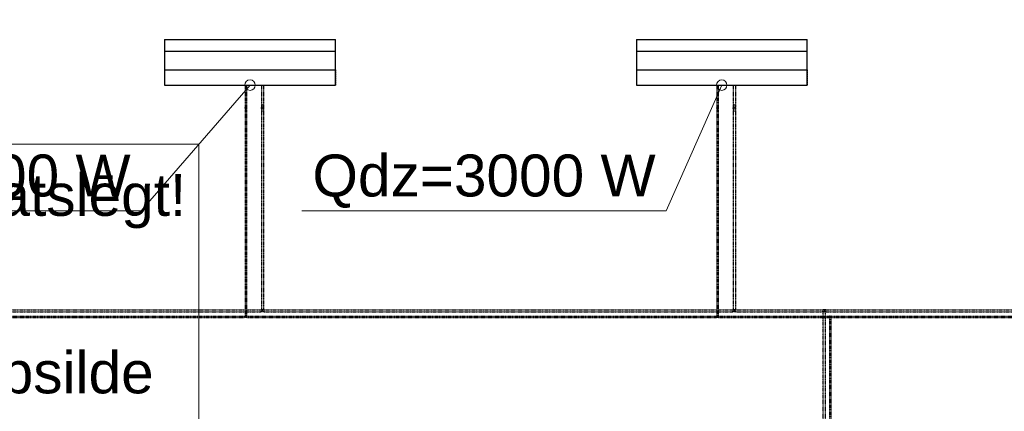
# Model space of a CAD drawing. Header units: millimetres. Extents: x -134161 to 355560, y -27497 to 30328.
# Tile 92 of 95: x 190207 to 194906, y -8956 to -7089. Entities that reach past the tile are written whole.
import ezdxf

# ---------------------------------------------------------------- set-up
doc = ezdxf.new("R2010")
doc.units = ezdxf.units.MM
doc.linetypes.add('HIDDEN', pattern=[9.525, 6.35, -3.175])
doc.linetypes.add('UnderCeiling', pattern=[6.7, 4.2, -1, 0.5, -1])
for name, color, linetype in [('0000 RAKSTLAUKUMS - LAYOUT', 7, 'CONTINUOUS'), ('Dz1-Atpakalgaita', 7, 'CONTINUOUS'), ('Dz1-Fenkoils', 7, 'CONTINUOUS'), ('Dz1-Radiators', 7, 'CONTINUOUS'), ('Dz1-Teksts-', 7, 'CONTINUOUS'), ('Dz1-Turpgaita', 7, 'CONTINUOUS')]:
    doc.layers.add(name, color=color, linetype=linetype)
doc.layers.add('AVK-A_uzdevums', color=1, linetype='CONTINUOUS', lineweight=30)
doc.styles.add('Arial', font='arial.ttf', dxfattribs={"height": 187.5})
doc.styles.add('PBL', font='arial.ttf')

# ---------------------------------------------------------------- blocks, each defined once
blk = doc.blocks.new('*U1827')
at = {"layer": 'Dz1-Atpakalgaita', "color": 6, "linetype": 'UnderCeiling', "lineweight": 25}
for p, q in [((45287.4, 8211.3, 2800), (49608.1, 8211.3, 2800)), ((45287.4, 8201.3, 2800), (49608.1, 8201.3, 2800))]:
    blk.add_line(p, q, dxfattribs=at)
blk = doc.blocks.new('*U1829')
at = {"layer": 'Dz1-Turpgaita', "color": 4, "linetype": 'UnderCeiling', "lineweight": 25}
for p, q in [((45255.6, 8180.3, 2800), (49530.9, 8180.3, 2800)), ((45255.6, 8174.3, 2800), (49530.9, 8174.3, 2800))]:
    blk.add_line(p, q, dxfattribs=at)
blk = doc.blocks.new('*U1834')
at = {"layer": 'Dz1-Atpakalgaita', "color": 6, "linetype": 'UnderCeiling', "lineweight": 25}
for p, q in [((52303.1, 8211.3, 2800), (52289.1, 8211.3, 2800)), ((52291.5, 8201.6, 2801.9), (52291.1, 8201.3, 2800)), ((52292.6, 8202.7, 2803.5), (52291.5, 8201.6, 2801.9)), ((52294.2, 8204.4, 2804.6), (52292.6, 8202.7, 2803.5)), ((52296.1, 8206.3, 2805), (52294.2, 8204.4, 2804.6)), ((52298.1, 8204.4, 2804.6), (52296.1, 8206.3, 2805)), ((52299.7, 8202.7, 2803.5), (52298.1, 8204.4, 2804.6)), ((52300.8, 8201.6, 2801.9), (52299.7, 8202.7, 2803.5)), ((52301.1, 8201.3, 2800), (52300.8, 8201.6, 2801.9)), ((52303.1, 8201.3, 2800), (52301.1, 8201.3, 2800))]:
    blk.add_line(p, q, dxfattribs=at)
at = {"layer": 'Dz1-Atpakalgaita', "color": 6, "linetype": 'UnderCeiling', "lineweight": 25, "extrusion": (-1, 0, 0)}
for centre in [(52289.1, 8206.3, 2800), (52303.1, 8206.3, 2800)]:
    blk.add_ellipse(centre, major_axis=(0, -5), ratio=1, start_param=0, end_param=3.141593, dxfattribs=at)
at = {"layer": 'Dz1-Atpakalgaita', "color": 6, "linetype": 'UnderCeiling', "lineweight": 25, "extrusion": (0, 0, -1)}
blk.add_ellipse((52289.6, 8199.8, 2800), major_axis=(0, 1.5), ratio=1, start_param=0, end_param=1.570796, dxfattribs=at)
at = {"layer": 'Dz1-Atpakalgaita', "color": 6, "linetype": 'UnderCeiling', "lineweight": 25, "extrusion": (0, -1, 0)}
blk.add_ellipse((52296.1, 8199.8, 2800), major_axis=(5, 0), ratio=1, start_param=0, end_param=3.141593, dxfattribs=at)
at = {"layer": 'Dz1-Atpakalgaita', "color": 6, "linetype": 'UnderCeiling', "lineweight": 25}
blk.add_ellipse((52302.6, 8199.8, 2800), major_axis=(0, 1.5), ratio=1, start_param=0, end_param=1.570796, dxfattribs=at)
blk = doc.blocks.new('*U1835')
at = {"layer": 'Dz1-Atpakalgaita', "color": 6, "linetype": 'UnderCeiling', "lineweight": 25}
for p, q in [((52303.1, 8211.3, 2800), (55470.5, 8211.3, 2800)), ((52303.1, 8201.3, 2800), (55470.5, 8201.3, 2800))]:
    blk.add_line(p, q, dxfattribs=at)
blk = doc.blocks.new('*U1836')
at = {"layer": 'Dz1-Turpgaita', "color": 4, "linetype": 'UnderCeiling', "lineweight": 25}
for p, q in [((52329.3, 8180.3, 2800), (52320.9, 8180.3, 2800)), ((52325.1, 8177.3, 2803), (52324, 8176.1, 2802.8)), ((52326.3, 8176.1, 2802.8), (52325.1, 8177.3, 2803)), ((52322.4, 8174.5, 2801.1), (52322.1, 8174.3, 2800)), ((52323, 8175.1, 2802.1), (52322.4, 8174.5, 2801.1)), ((52324, 8176.1, 2802.8), (52323, 8175.1, 2802.1)), ((52327.3, 8175.1, 2802.1), (52326.3, 8176.1, 2802.8)), ((52327.9, 8174.5, 2801.1), (52327.3, 8175.1, 2802.1)), ((52328.1, 8174.3, 2800), (52327.9, 8174.5, 2801.1)), ((52329.3, 8174.3, 2800), (52328.1, 8174.3, 2800))]:
    blk.add_line(p, q, dxfattribs=at)
at = {"layer": 'Dz1-Turpgaita', "color": 4, "linetype": 'UnderCeiling', "lineweight": 25, "extrusion": (-1, 0, 0)}
for centre in [(52320.9, 8177.3, 2800), (52329.3, 8177.3, 2800)]:
    blk.add_ellipse(centre, major_axis=(0, -3), ratio=1, start_param=0, end_param=3.141593, dxfattribs=at)
at = {"layer": 'Dz1-Turpgaita', "color": 4, "linetype": 'UnderCeiling', "lineweight": 25, "extrusion": (0, 0, -1)}
blk.add_ellipse((52321.2, 8173.4, 2800), major_axis=(0, 0.9), ratio=1, start_param=0, end_param=1.570796, dxfattribs=at)
at = {"layer": 'Dz1-Turpgaita', "color": 4, "linetype": 'UnderCeiling', "lineweight": 25, "extrusion": (0, -1, 0)}
blk.add_ellipse((52325.1, 8173.3, 2800), major_axis=(3, 0), ratio=1, start_param=0, end_param=3.141593, dxfattribs=at)
at = {"layer": 'Dz1-Turpgaita', "color": 4, "linetype": 'UnderCeiling', "lineweight": 25}
blk.add_ellipse((52329, 8173.4, 2800), major_axis=(0, 0.9), ratio=1, start_param=0, end_param=1.570796, dxfattribs=at)
blk = doc.blocks.new('*U1837')
at = {"layer": 'Dz1-Turpgaita', "color": 4, "linetype": 'UnderCeiling', "lineweight": 25}
for p, q in [((52329.3, 8180.3, 2800), (55393.3, 8180.3, 2800)), ((52329.3, 8174.3, 2800), (55393.3, 8174.3, 2800))]:
    blk.add_line(p, q, dxfattribs=at)
blk = doc.blocks.new('*U1838')
at = {"layer": 'Dz1-Atpakalgaita', "color": 6, "linetype": 'UnderCeiling', "lineweight": 25}
for p, q in [((49610.1, 8211.3, 2800), (49608.1, 8211.3, 2800)), ((49622.1, 8201.3, 2800), (49608.1, 8201.3, 2800)), ((49610.1, 8211.3, 2800), (49610.5, 8210.9, 2801.9)), ((49610.5, 8210.9, 2801.9), (49611.6, 8209.8, 2803.5)), ((49611.6, 8209.8, 2803.5), (49613.2, 8208.2, 2804.6)), ((49613.2, 8208.2, 2804.6), (49615.1, 8206.3, 2805)), ((49615.1, 8206.3, 2805), (49617, 8208.2, 2804.6)), ((49617, 8208.2, 2804.6), (49618.6, 8209.8, 2803.5)), ((49618.6, 8209.8, 2803.5), (49619.7, 8210.9, 2801.9)), ((49619.7, 8210.9, 2801.9), (49620.1, 8211.3, 2800))]:
    blk.add_line(p, q, dxfattribs=at)
at = {"layer": 'Dz1-Atpakalgaita', "color": 6, "linetype": 'UnderCeiling', "lineweight": 25, "extrusion": (-1, 0, 0)}
for centre in [(49608.1, 8206.3, 2800), (49622.1, 8206.3, 2800)]:
    blk.add_ellipse(centre, major_axis=(0, -5), ratio=1, start_param=0, end_param=3.141593, dxfattribs=at)
at = {"layer": 'Dz1-Atpakalgaita', "color": 6, "linetype": 'UnderCeiling', "lineweight": 25}
blk.add_ellipse((49608.6, 8212.8, 2800), major_axis=(0, -1.5), ratio=1, start_param=0, end_param=1.570796, dxfattribs=at)
at = {"layer": 'Dz1-Atpakalgaita', "color": 6, "linetype": 'UnderCeiling', "lineweight": 25, "extrusion": (0, 1, 0)}
blk.add_ellipse((49615.1, 8212.8, 2800), major_axis=(-5, 0), ratio=1, start_param=0, end_param=3.141593, dxfattribs=at)
at = {"layer": 'Dz1-Atpakalgaita', "color": 6, "linetype": 'UnderCeiling', "lineweight": 25, "extrusion": (0, 0, -1)}
blk.add_ellipse((49621.6, 8212.8, 2800), major_axis=(0, -1.5), ratio=1, start_param=0, end_param=1.570796, dxfattribs=at)
blk = doc.blocks.new('*U1839')
at = {"layer": 'Dz1-Atpakalgaita', "color": 6, "linetype": 'UnderCeiling', "lineweight": 25}
for p, q in [((49622.1, 8211.3, 2800), (51859.4, 8211.3, 2800)), ((49622.1, 8201.3, 2800), (51859.4, 8201.3, 2800))]:
    blk.add_line(p, q, dxfattribs=at)
blk = doc.blocks.new('*U1840')
at = {"layer": 'Dz1-Turpgaita', "color": 4, "linetype": 'UnderCeiling', "lineweight": 25}
for p, q in [((49532.1, 8180.3, 2800), (49530.9, 8180.3, 2800)), ((49532.1, 8180.3, 2800), (49532.3, 8180, 2801.1)), ((49532.3, 8180, 2801.1), (49533, 8179.4, 2802.1)), ((49533, 8179.4, 2802.1), (49533.9, 8178.4, 2802.8)), ((49533.9, 8178.4, 2802.8), (49535.1, 8177.3, 2803)), ((49535.1, 8177.3, 2803), (49536.2, 8178.4, 2802.8)), ((49536.2, 8178.4, 2802.8), (49537.2, 8179.4, 2802.1)), ((49537.2, 8179.4, 2802.1), (49537.9, 8180, 2801.1)), ((49537.9, 8180, 2801.1), (49538.1, 8180.3, 2800)), ((49539.3, 8174.3, 2800), (49530.9, 8174.3, 2800))]:
    blk.add_line(p, q, dxfattribs=at)
at = {"layer": 'Dz1-Turpgaita', "color": 4, "linetype": 'UnderCeiling', "lineweight": 25, "extrusion": (-1, 0, 0)}
for centre in [(49530.9, 8177.3, 2800), (49539.3, 8177.3, 2800)]:
    blk.add_ellipse(centre, major_axis=(0, -3), ratio=1, start_param=0, end_param=3.141593, dxfattribs=at)
at = {"layer": 'Dz1-Turpgaita', "color": 4, "linetype": 'UnderCeiling', "lineweight": 25}
blk.add_ellipse((49531.2, 8181.2, 2800), major_axis=(0, -0.9), ratio=1, start_param=0, end_param=1.570796, dxfattribs=at)
at = {"layer": 'Dz1-Turpgaita', "color": 4, "linetype": 'UnderCeiling', "lineweight": 25, "extrusion": (0, 1, 0)}
blk.add_ellipse((49535.1, 8181.3, 2800), major_axis=(-3, 0), ratio=1, start_param=0, end_param=3.141593, dxfattribs=at)
at = {"layer": 'Dz1-Turpgaita', "color": 4, "linetype": 'UnderCeiling', "lineweight": 25, "extrusion": (0, 0, -1)}
blk.add_ellipse((49539, 8181.2, 2800), major_axis=(0, -0.9), ratio=1, start_param=0, end_param=1.570796, dxfattribs=at)
blk = doc.blocks.new('*U1841')
at = {"layer": 'Dz1-Turpgaita', "color": 4, "linetype": 'UnderCeiling', "lineweight": 25}
for p, q in [((49539.3, 8180.3, 2800), (51782.2, 8180.3, 2800)), ((49539.3, 8174.3, 2800), (51782.2, 8174.3, 2800))]:
    blk.add_line(p, q, dxfattribs=at)
blk = doc.blocks.new('*U1842')
at = {"layer": 'Dz1-Atpakalgaita', "color": 6, "linetype": 'UnderCeiling', "lineweight": 25}
for p, q in [((51861.4, 8211.3, 2800), (51859.4, 8211.3, 2800)), ((51873.4, 8201.3, 2800), (51859.4, 8201.3, 2800)), ((51861.4, 8211.3, 2800), (51861.8, 8210.9, 2801.9)), ((51861.8, 8210.9, 2801.9), (51862.8, 8209.8, 2803.5)), ((51862.8, 8209.8, 2803.5), (51864.5, 8208.2, 2804.6)), ((51864.5, 8208.2, 2804.6), (51866.4, 8206.3, 2805)), ((51866.4, 8206.3, 2805), (51868.3, 8208.2, 2804.6)), ((51868.3, 8208.2, 2804.6), (51869.9, 8209.8, 2803.5)), ((51869.9, 8209.8, 2803.5), (51871, 8210.9, 2801.9)), ((51871, 8210.9, 2801.9), (51871.4, 8211.3, 2800)), ((51873.4, 8211.3, 2800), (51872.9, 8211.3, 2800))]:
    blk.add_line(p, q, dxfattribs=at)
at = {"layer": 'Dz1-Atpakalgaita', "color": 6, "linetype": 'UnderCeiling', "lineweight": 25, "extrusion": (-1, 0, 0)}
for centre in [(51859.4, 8206.3, 2800), (51873.4, 8206.3, 2800)]:
    blk.add_ellipse(centre, major_axis=(0, -5), ratio=1, start_param=0, end_param=3.141593, dxfattribs=at)
at = {"layer": 'Dz1-Atpakalgaita', "color": 6, "linetype": 'UnderCeiling', "lineweight": 25}
blk.add_ellipse((51859.9, 8212.8, 2800), major_axis=(0, -1.5), ratio=1, start_param=0, end_param=1.570796, dxfattribs=at)
at = {"layer": 'Dz1-Atpakalgaita', "color": 6, "linetype": 'UnderCeiling', "lineweight": 25, "extrusion": (0, 1, 0)}
blk.add_ellipse((51866.4, 8212.8, 2800), major_axis=(-5, 0), ratio=1, start_param=0, end_param=3.141593, dxfattribs=at)
at = {"layer": 'Dz1-Atpakalgaita', "color": 6, "linetype": 'UnderCeiling', "lineweight": 25, "extrusion": (0, 0, -1)}
blk.add_ellipse((51872.9, 8212.8, 2800), major_axis=(0, -1.5), ratio=1, start_param=0, end_param=1.570796, dxfattribs=at)
blk = doc.blocks.new('*U1843')
at = {"layer": 'Dz1-Atpakalgaita', "color": 6, "linetype": 'UnderCeiling', "lineweight": 25}
for p, q in [((51873.4, 8211.3, 2800), (52289.1, 8211.3, 2800)), ((51873.4, 8201.3, 2800), (52289.1, 8201.3, 2800))]:
    blk.add_line(p, q, dxfattribs=at)
blk = doc.blocks.new('*U1844')
at = {"layer": 'Dz1-Turpgaita', "color": 4, "linetype": 'UnderCeiling', "lineweight": 25}
for p, q in [((51783.4, 8180.3, 2800), (51782.2, 8180.3, 2800)), ((51783.4, 8180.3, 2800), (51783.6, 8180, 2801.1)), ((51783.6, 8180, 2801.1), (51784.3, 8179.4, 2802.1)), ((51784.3, 8179.4, 2802.1), (51785.2, 8178.4, 2802.8)), ((51785.2, 8178.4, 2802.8), (51786.4, 8177.3, 2803)), ((51786.4, 8177.3, 2803), (51787.5, 8178.4, 2802.8)), ((51787.5, 8178.4, 2802.8), (51788.5, 8179.4, 2802.1)), ((51788.5, 8179.4, 2802.1), (51789.2, 8180, 2801.1)), ((51789.2, 8180, 2801.1), (51789.4, 8180.3, 2800)), ((51790.6, 8174.3, 2800), (51782.2, 8174.3, 2800))]:
    blk.add_line(p, q, dxfattribs=at)
at = {"layer": 'Dz1-Turpgaita', "color": 4, "linetype": 'UnderCeiling', "lineweight": 25, "extrusion": (-1, 0, 0)}
for centre in [(51782.2, 8177.3, 2800), (51790.6, 8177.3, 2800)]:
    blk.add_ellipse(centre, major_axis=(0, -3), ratio=1, start_param=0, end_param=3.141593, dxfattribs=at)
at = {"layer": 'Dz1-Turpgaita', "color": 4, "linetype": 'UnderCeiling', "lineweight": 25}
blk.add_ellipse((51782.5, 8181.2, 2800), major_axis=(0, -0.9), ratio=1, start_param=0, end_param=1.570796, dxfattribs=at)
at = {"layer": 'Dz1-Turpgaita', "color": 4, "linetype": 'UnderCeiling', "lineweight": 25, "extrusion": (0, 1, 0)}
blk.add_ellipse((51786.4, 8181.3, 2800), major_axis=(-3, 0), ratio=1, start_param=0, end_param=3.141593, dxfattribs=at)
at = {"layer": 'Dz1-Turpgaita', "color": 4, "linetype": 'UnderCeiling', "lineweight": 25, "extrusion": (0, 0, -1)}
blk.add_ellipse((51790.3, 8181.2, 2800), major_axis=(0, -0.9), ratio=1, start_param=0, end_param=1.570796, dxfattribs=at)
blk = doc.blocks.new('*U1845')
at = {"layer": 'Dz1-Turpgaita', "color": 4, "linetype": 'UnderCeiling', "lineweight": 25}
for p, q in [((51790.6, 8180.3, 2800), (52320.9, 8180.3, 2800)), ((51790.6, 8174.3, 2800), (52320.9, 8174.3, 2800))]:
    blk.add_line(p, q, dxfattribs=at)
blk = doc.blocks.new('*U1862')
at = {"layer": 'Dz1-Atpakalgaita', "color": 6, "linetype": 'UnderCeiling', "lineweight": 25}
for p, q in [((52291.1, 5893.5, 2800), (52291.1, 8199.8, 2800)), ((52301.1, 5893.5, 2800), (52301.1, 8199.8, 2800))]:
    blk.add_line(p, q, dxfattribs=at)
blk = doc.blocks.new('*U1863')
at = {"layer": 'Dz1-Turpgaita', "color": 4, "linetype": 'UnderCeiling', "lineweight": 25}
for p, q in [((52322.1, 5911.5, 2800), (52322.1, 8173.3, 2800)), ((52328.1, 5911.5, 2800), (52328.1, 8173.3, 2800))]:
    blk.add_line(p, q, dxfattribs=at)
blk = doc.blocks.new('*U2061')
at = {"layer": 'Dz1-Teksts-', "color": 7, "linetype": 'Continuous', "lineweight": 0}
for p, q in [((51806.4, 9282.7, 2200), (51541.5, 8682.9, 2200)), ((51541.5, 8682.9, 2200), (49802.8, 8682.9, 2200))]:
    blk.add_line(p, q, dxfattribs=at)
at = {"layer": 'Dz1-Teksts-', "color": 7, "linetype": 'Continuous', "lineweight": 0, "extrusion": (0, 0, -1)}
blk.add_circle((-51806.4, 9282.7, -2200), 25, dxfattribs=at)
at = {"layer": 'Dz1-Teksts-', "color": 7, "linetype": 'Continuous', "lineweight": 0, "style": 'Arial'}
blk.add_text('Qdz=3000 W', height=200, dxfattribs=at).set_placement((49852.9, 8751.8, 2200))
blk = doc.blocks.new('*U2062')
at = {"layer": 'Dz1-Atpakalgaita', "color": 6, "linetype": 'UnderCeiling', "lineweight": 25}
for p, q in [((51861.4, 9158.6, 2800), (51861.4, 8212.8, 2800)), ((51871.4, 9158.6, 2800), (51871.4, 8212.8, 2800))]:
    blk.add_line(p, q, dxfattribs=at)
blk = doc.blocks.new('*U2063')
at = {"layer": 'Dz1-Turpgaita', "color": 4, "linetype": 'UnderCeiling', "lineweight": 25}
for p, q in [((51783.4, 9164.6, 2800), (51783.4, 8181.3, 2800)), ((51789.4, 9164.6, 2800), (51789.4, 8181.3, 2800))]:
    blk.add_line(p, q, dxfattribs=at)
blk = doc.blocks.new('*U2064')
at = {"layer": 'Dz1-Atpakalgaita', "color": 6, "linetype": 'UnderCeiling', "lineweight": 25, "extrusion": (0, 0, -1)}
blk.add_ellipse((51866.4, 9173.6, 2785), major_axis=(-5, 0), ratio=1, start_param=0, end_param=3.141593, dxfattribs=at)
at = {"layer": 'Dz1-Atpakalgaita', "color": 7, "linetype": 'HIDDEN', "lineweight": -3, "extrusion": (0, 0, -1)}
blk.add_ellipse((51866.4, 9173.6, 2785), major_axis=(5, 0), ratio=1, start_param=0, end_param=3.141593, dxfattribs=at)
at = {"layer": 'Dz1-Atpakalgaita', "color": 6, "linetype": 'UnderCeiling', "lineweight": 25, "extrusion": (1, 0, 0)}
for centre in [(51861.4, 9158.6, 2785), (51871.4, 9158.6, 2785)]:
    blk.add_ellipse(centre, major_axis=(0, 15), ratio=1, start_param=0, end_param=1.570796, dxfattribs=at)
at = {"layer": 'Dz1-Atpakalgaita', "color": 6, "linetype": 'UnderCeiling', "lineweight": 25, "extrusion": (0, -1, 0)}
blk.add_ellipse((51866.4, 9158.6, 2800), major_axis=(5, 0), ratio=1, start_param=0, end_param=3.141593, dxfattribs=at)
blk = doc.blocks.new('*U2065')
at = {"layer": 'Dz1-Atpakalgaita', "color": 7, "linetype": 'Continuous', "lineweight": -3}
for p, q in [((51866.4, 9173.6, 2378.5), (51866.4, 9173.6, 2377.5)), ((51866.4, 9173.6, 2628.5), (51866.4, 9173.6, 2627.5))]:
    blk.add_line(p, q, dxfattribs=at)
blk = doc.blocks.new('*U2066')
at = {"layer": 'Dz1-Turpgaita', "color": 4, "linetype": 'UnderCeiling', "lineweight": 25, "extrusion": (0, 0, -1)}
blk.add_ellipse((51786.4, 9173.6, 2791), major_axis=(-3, 0), ratio=1, start_param=0, end_param=3.141593, dxfattribs=at)
at = {"layer": 'Dz1-Turpgaita', "color": 7, "linetype": 'HIDDEN', "lineweight": -3, "extrusion": (0, 0, -1)}
blk.add_ellipse((51786.4, 9173.6, 2791), major_axis=(3, 0), ratio=1, start_param=0, end_param=3.141593, dxfattribs=at)
at = {"layer": 'Dz1-Turpgaita', "color": 4, "linetype": 'UnderCeiling', "lineweight": 25, "extrusion": (1, 0, 0)}
for centre in [(51783.4, 9164.6, 2791), (51789.4, 9164.6, 2791)]:
    blk.add_ellipse(centre, major_axis=(0, 9), ratio=1, start_param=0, end_param=1.570796, dxfattribs=at)
at = {"layer": 'Dz1-Turpgaita', "color": 4, "linetype": 'UnderCeiling', "lineweight": 25, "extrusion": (0, -1, 0)}
blk.add_ellipse((51786.4, 9164.6, 2800), major_axis=(3, 0), ratio=1, start_param=0, end_param=3.141593, dxfattribs=at)
blk = doc.blocks.new('*U2067')
at = {"layer": 'Dz1-Turpgaita', "color": 7, "linetype": 'Continuous', "lineweight": -3}
for p, q in [((51786.4, 9173.6, 2372.5), (51786.4, 9173.6, 2371.5)), ((51786.4, 9173.6, 2622.5), (51786.4, 9173.6, 2621.5))]:
    blk.add_line(p, q, dxfattribs=at)
blk = doc.blocks.new('*U2068')
at = {"layer": 'Dz1-Turpgaita', "color": 4, "linetype": 'UnderCeiling', "lineweight": 25, "extrusion": (0, 1, 0)}
blk.add_ellipse((51786.4, 9182.6, 2113.5), major_axis=(-3, 0), ratio=1, start_param=0, end_param=3.141593, dxfattribs=at)
at = {"layer": 'Dz1-Turpgaita', "color": 4, "linetype": 'UnderCeiling', "lineweight": 25, "extrusion": (-1, 0, 0)}
for centre in [(51783.4, 9182.6, 2122.5), (51789.4, 9182.6, 2122.5)]:
    blk.add_ellipse(centre, major_axis=(0, 0, -9), ratio=1, start_param=0, end_param=1.570796, dxfattribs=at)
blk = doc.blocks.new('*U2069')
at = {"layer": 'Dz1-Turpgaita', "color": 4, "linetype": 'UnderCeiling', "lineweight": 25}
for p, q in [((51783.4, 9282.7, 2113.5), (51783.4, 9182.6, 2113.5)), ((51789.4, 9282.7, 2113.5), (51789.4, 9182.6, 2113.5))]:
    blk.add_line(p, q, dxfattribs=at)
blk = doc.blocks.new('*U2070')
at = {"layer": 'Dz1-Atpakalgaita', "color": 6, "linetype": 'UnderCeiling', "lineweight": 25, "extrusion": (0, 1, 0)}
blk.add_ellipse((51866.4, 9188.6, 2113.5), major_axis=(-5, 0), ratio=1, start_param=0, end_param=3.141593, dxfattribs=at)
at = {"layer": 'Dz1-Atpakalgaita', "color": 6, "linetype": 'UnderCeiling', "lineweight": 25, "extrusion": (-1, 0, 0)}
for centre in [(51861.4, 9188.6, 2128.5), (51871.4, 9188.6, 2128.5)]:
    blk.add_ellipse(centre, major_axis=(0, 0, -15), ratio=1, start_param=0, end_param=1.570796, dxfattribs=at)
blk = doc.blocks.new('*U2071')
at = {"layer": 'Dz1-Atpakalgaita', "color": 6, "linetype": 'UnderCeiling', "lineweight": 25}
for p, q in [((51861.4, 9282.7, 2113.5), (51861.4, 9188.6, 2113.5)), ((51871.4, 9282.7, 2113.5), (51871.4, 9188.6, 2113.5))]:
    blk.add_line(p, q, dxfattribs=at)
blk = doc.blocks.new('*U2072')
at = {"layer": 'Dz1-Radiators', "color": 7, "linetype": 'Continuous', "lineweight": -3}
blk.add_line((51786.4, 9282.7, 2113.5), (51786.4, 9282.7, 2112.5), dxfattribs=at)
blk = doc.blocks.new('*U2073')
at = {"layer": 'Dz1-Fenkoils', "color": 7, "linetype": 'HIDDEN', "lineweight": -3}
for p, q in [((51398.9, 9499.7, 2128.8), (51398.9, 9499.7, 2309.2)), ((52213.9, 9499.7, 2309.2), (52213.9, 9499.7, 2128.8)), ((52213.9, 9355, 2060.7), (52213.9, 9282.7, 2057.5)), ((51398.9, 9282.7, 2342.5), (51398.9, 9282.7, 2057.5)), ((52213.9, 9282.7, 2057.5), (52213.9, 9282.7, 2342.5))]:
    blk.add_line(p, q, dxfattribs=at)
at = {"layer": 'Dz1-Fenkoils', "color": 7, "linetype": 'Continuous', "lineweight": -3}
for p, q in [((51398.9, 9499.7, 2309.2), (51398.9, 9445.4, 2328.2)), ((51398.9, 9499.7, 2309.2), (52213.9, 9499.7, 2309.2)), ((52213.9, 9445.4, 2328.2), (52213.9, 9499.7, 2309.2)), ((51398.9, 9445.4, 2328.2), (51398.9, 9355, 2342.5)), ((51398.9, 9445.4, 2328.2), (52213.9, 9445.4, 2328.2)), ((52213.9, 9355, 2342.5), (52213.9, 9445.4, 2328.2)), ((51398.9, 9355, 2342.5), (51398.9, 9282.7, 2342.5)), ((51398.9, 9355, 2342.5), (52213.9, 9355, 2342.5)), ((52213.9, 9282.7, 2342.5), (52213.9, 9355, 2342.5)), ((51398.9, 9282.7, 2342.5), (52213.9, 9282.7, 2342.5))]:
    blk.add_line(p, q, dxfattribs=at)
blk = doc.blocks.new('*U2074')
at = {"layer": 'Dz1-Teksts-', "color": 7, "linetype": 'Continuous', "lineweight": 0}
for p, q in [((49555.1, 9282.7, 2200), (49035.9, 8682.9, 2200)), ((49035.9, 8682.9, 2200), (47297.3, 8682.9, 2200))]:
    blk.add_line(p, q, dxfattribs=at)
at = {"layer": 'Dz1-Teksts-', "color": 7, "linetype": 'Continuous', "lineweight": 0, "extrusion": (0, 0, -1)}
blk.add_circle((-49555.1, 9282.7, -2200), 25, dxfattribs=at)
at = {"layer": 'Dz1-Teksts-', "color": 7, "linetype": 'Continuous', "lineweight": 0, "style": 'Arial'}
blk.add_text('Qdz=3000 W', height=200, dxfattribs=at).set_placement((47347.3, 8751.8, 2200))
blk = doc.blocks.new('*U2075')
at = {"layer": 'Dz1-Atpakalgaita', "color": 6, "linetype": 'UnderCeiling', "lineweight": 25}
for p, q in [((49610.1, 9158.6, 2800), (49610.1, 8212.8, 2800)), ((49620.1, 9158.6, 2800), (49620.1, 8212.8, 2800))]:
    blk.add_line(p, q, dxfattribs=at)
blk = doc.blocks.new('*U2076')
at = {"layer": 'Dz1-Turpgaita', "color": 4, "linetype": 'UnderCeiling', "lineweight": 25}
for p, q in [((49532.1, 9164.6, 2800), (49532.1, 8181.3, 2800)), ((49538.1, 9164.6, 2800), (49538.1, 8181.3, 2800))]:
    blk.add_line(p, q, dxfattribs=at)
blk = doc.blocks.new('*U2077')
at = {"layer": 'Dz1-Atpakalgaita', "color": 6, "linetype": 'UnderCeiling', "lineweight": 25, "extrusion": (0, 0, -1)}
blk.add_ellipse((49615.1, 9173.6, 2785), major_axis=(-5, 0), ratio=1, start_param=0, end_param=3.141593, dxfattribs=at)
at = {"layer": 'Dz1-Atpakalgaita', "color": 7, "linetype": 'HIDDEN', "lineweight": -3, "extrusion": (0, 0, -1)}
blk.add_ellipse((49615.1, 9173.6, 2785), major_axis=(5, 0), ratio=1, start_param=0, end_param=3.141593, dxfattribs=at)
at = {"layer": 'Dz1-Atpakalgaita', "color": 6, "linetype": 'UnderCeiling', "lineweight": 25, "extrusion": (1, 0, 0)}
for centre in [(49610.1, 9158.6, 2785), (49620.1, 9158.6, 2785)]:
    blk.add_ellipse(centre, major_axis=(0, 15), ratio=1, start_param=0, end_param=1.570796, dxfattribs=at)
at = {"layer": 'Dz1-Atpakalgaita', "color": 6, "linetype": 'UnderCeiling', "lineweight": 25, "extrusion": (0, -1, 0)}
blk.add_ellipse((49615.1, 9158.6, 2800), major_axis=(5, 0), ratio=1, start_param=0, end_param=3.141593, dxfattribs=at)
blk = doc.blocks.new('*U2078')
at = {"layer": 'Dz1-Atpakalgaita', "color": 7, "linetype": 'Continuous', "lineweight": -3}
for p, q in [((49615.1, 9173.6, 2378.5), (49615.1, 9173.6, 2377.5)), ((49615.1, 9173.6, 2628.5), (49615.1, 9173.6, 2627.5))]:
    blk.add_line(p, q, dxfattribs=at)
blk = doc.blocks.new('*U2079')
at = {"layer": 'Dz1-Turpgaita', "color": 4, "linetype": 'UnderCeiling', "lineweight": 25, "extrusion": (0, 0, -1)}
blk.add_ellipse((49535.1, 9173.6, 2791), major_axis=(-3, 0), ratio=1, start_param=0, end_param=3.141593, dxfattribs=at)
at = {"layer": 'Dz1-Turpgaita', "color": 7, "linetype": 'HIDDEN', "lineweight": -3, "extrusion": (0, 0, -1)}
blk.add_ellipse((49535.1, 9173.6, 2791), major_axis=(3, 0), ratio=1, start_param=0, end_param=3.141593, dxfattribs=at)
at = {"layer": 'Dz1-Turpgaita', "color": 4, "linetype": 'UnderCeiling', "lineweight": 25, "extrusion": (1, 0, 0)}
for centre in [(49532.1, 9164.6, 2791), (49538.1, 9164.6, 2791)]:
    blk.add_ellipse(centre, major_axis=(0, 9), ratio=1, start_param=0, end_param=1.570796, dxfattribs=at)
at = {"layer": 'Dz1-Turpgaita', "color": 4, "linetype": 'UnderCeiling', "lineweight": 25, "extrusion": (0, -1, 0)}
blk.add_ellipse((49535.1, 9164.6, 2800), major_axis=(3, 0), ratio=1, start_param=0, end_param=3.141593, dxfattribs=at)
blk = doc.blocks.new('*U2080')
at = {"layer": 'Dz1-Turpgaita', "color": 7, "linetype": 'Continuous', "lineweight": -3}
for p, q in [((49535.1, 9173.6, 2372.5), (49535.1, 9173.6, 2371.5)), ((49535.1, 9173.6, 2622.5), (49535.1, 9173.6, 2621.5))]:
    blk.add_line(p, q, dxfattribs=at)
blk = doc.blocks.new('*U2081')
at = {"layer": 'Dz1-Turpgaita', "color": 4, "linetype": 'UnderCeiling', "lineweight": 25, "extrusion": (0, 1, 0)}
blk.add_ellipse((49535.1, 9182.6, 2113.5), major_axis=(-3, 0), ratio=1, start_param=0, end_param=3.141593, dxfattribs=at)
at = {"layer": 'Dz1-Turpgaita', "color": 4, "linetype": 'UnderCeiling', "lineweight": 25, "extrusion": (-1, 0, 0)}
for centre in [(49532.1, 9182.6, 2122.5), (49538.1, 9182.6, 2122.5)]:
    blk.add_ellipse(centre, major_axis=(0, 0, -9), ratio=1, start_param=0, end_param=1.570796, dxfattribs=at)
blk = doc.blocks.new('*U2082')
at = {"layer": 'Dz1-Turpgaita', "color": 4, "linetype": 'UnderCeiling', "lineweight": 25}
for p, q in [((49532.1, 9282.7, 2113.5), (49532.1, 9182.6, 2113.5)), ((49538.1, 9282.7, 2113.5), (49538.1, 9182.6, 2113.5))]:
    blk.add_line(p, q, dxfattribs=at)
blk = doc.blocks.new('*U2083')
at = {"layer": 'Dz1-Atpakalgaita', "color": 6, "linetype": 'UnderCeiling', "lineweight": 25, "extrusion": (0, 1, 0)}
blk.add_ellipse((49615.1, 9188.6, 2113.5), major_axis=(-5, 0), ratio=1, start_param=0, end_param=3.141593, dxfattribs=at)
at = {"layer": 'Dz1-Atpakalgaita', "color": 6, "linetype": 'UnderCeiling', "lineweight": 25, "extrusion": (-1, 0, 0)}
for centre in [(49610.1, 9188.6, 2128.5), (49620.1, 9188.6, 2128.5)]:
    blk.add_ellipse(centre, major_axis=(0, 0, -15), ratio=1, start_param=0, end_param=1.570796, dxfattribs=at)
blk = doc.blocks.new('*U2084')
at = {"layer": 'Dz1-Atpakalgaita', "color": 6, "linetype": 'UnderCeiling', "lineweight": 25}
for p, q in [((49610.1, 9282.7, 2113.5), (49610.1, 9188.6, 2113.5)), ((49620.1, 9282.7, 2113.5), (49620.1, 9188.6, 2113.5))]:
    blk.add_line(p, q, dxfattribs=at)
blk = doc.blocks.new('*U2085')
at = {"layer": 'Dz1-Radiators', "color": 7, "linetype": 'Continuous', "lineweight": -3}
blk.add_line((49535.1, 9282.7, 2113.5), (49535.1, 9282.7, 2112.5), dxfattribs=at)
blk = doc.blocks.new('*U2086')
at = {"layer": 'Dz1-Fenkoils', "color": 7, "linetype": 'HIDDEN', "lineweight": -3}
for p, q in [((49147.6, 9499.7, 2128.8), (49147.6, 9499.7, 2309.2)), ((49962.6, 9499.7, 2309.2), (49962.6, 9499.7, 2128.8)), ((49962.6, 9355, 2060.7), (49962.6, 9282.7, 2057.5)), ((49147.6, 9282.7, 2342.5), (49147.6, 9282.7, 2057.5)), ((49962.6, 9282.7, 2057.5), (49962.6, 9282.7, 2342.5))]:
    blk.add_line(p, q, dxfattribs=at)
at = {"layer": 'Dz1-Fenkoils', "color": 7, "linetype": 'Continuous', "lineweight": -3}
for p, q in [((49147.6, 9499.7, 2309.2), (49147.6, 9445.4, 2328.2)), ((49147.6, 9499.7, 2309.2), (49962.6, 9499.7, 2309.2)), ((49962.6, 9445.4, 2328.2), (49962.6, 9499.7, 2309.2)), ((49147.6, 9445.4, 2328.2), (49147.6, 9355, 2342.5)), ((49147.6, 9445.4, 2328.2), (49962.6, 9445.4, 2328.2)), ((49962.6, 9355, 2342.5), (49962.6, 9445.4, 2328.2)), ((49147.6, 9355, 2342.5), (49147.6, 9282.7, 2342.5)), ((49147.6, 9355, 2342.5), (49962.6, 9355, 2342.5)), ((49962.6, 9282.7, 2342.5), (49962.6, 9355, 2342.5)), ((49147.6, 9282.7, 2342.5), (49962.6, 9282.7, 2342.5))]:
    blk.add_line(p, q, dxfattribs=at)
blk = doc.blocks.new('*U2105')
at = {"layer": 'AVK-A_uzdevums', "color": 7, "linetype": 'Continuous', "lineweight": 18}
for p, q in [((46504.7, 6884.6), (46504.7, 9000.9)), ((46504.7, 9000.9), (49310.4, 9000.9)), ((49310.4, 9000.9), (49310.4, 6884.6)), ((46504.7, 5251.2), (46504.7, 6884.6)), ((49310.4, 6884.6), (46504.7, 6884.6))]:
    blk.add_line(p, q, dxfattribs=at)
at = {"layer": 'AVK-A_uzdevums', "color": 7, "linetype": 'Continuous', "lineweight": 18, "extrusion": (0, 0, -1)}
blk.add_circle((-46504.7, 5251.2), 50, dxfattribs=at)
at = {"layer": 'AVK-A_uzdevums', "color": 7, "linetype": 'Continuous', "lineweight": 25, "style": 'Arial'}
for s, p in [('Esošo apkure atslēgt!', (46564.1, 8659.3)), ('Zem grīdas apsilde', (46719.6, 7812.8)), ('S=49.6m2', (47266.9, 7389.6)), ('Qa=2976W', (47197, 6966.3))]:
    blk.add_text(s, height=200, dxfattribs=at).set_placement(p)

msp = doc.modelspace()

# ---------------------------------------------------------------- block references
at = {"layer": 'AVK-A_uzdevums'}
msp.add_blockref('*U2105', (141751.2, -16683.6), dxfattribs=at)
at = {"layer": 'Dz1-Atpakalgaita'}
for name in ['*U2084', '*U2071', '*U2083', '*U2077', '*U2078', '*U2070', '*U2064', '*U2065', '*U2075', '*U2062', '*U1827', '*U1838', '*U1839', '*U1842', '*U1843', '*U1834', '*U1862', '*U1835']:
    msp.add_blockref(name, (141751.2, -16683.6), dxfattribs=at)
at = {"layer": 'Dz1-Fenkoils'}
for name in ['*U2086', '*U2073']:
    msp.add_blockref(name, (141751.2, -16683.6), dxfattribs=at)
at = {"layer": 'Dz1-Radiators'}
for name in ['*U2085', '*U2072']:
    msp.add_blockref(name, (141751.2, -16683.6), dxfattribs=at)
at = {"layer": 'Dz1-Teksts-'}
for name in ['*U2074', '*U2061']:
    msp.add_blockref(name, (141751.2, -16683.6), dxfattribs=at)
at = {"layer": 'Dz1-Turpgaita'}
for name in ['*U2082', '*U2069', '*U2081', '*U2079', '*U2080', '*U2068', '*U2066', '*U2067', '*U2076', '*U2063', '*U1829', '*U1840', '*U1841', '*U1844', '*U1845', '*U1836', '*U1837', '*U1863']:
    msp.add_blockref(name, (141751.2, -16683.6), dxfattribs=at)

# ---------------------------------------------------------------- texts
at = {"layer": '0000 RAKSTLAUKUMS - LAYOUT', "insert": (626.6, -5594.9), "char_height": 230, "width": 7851.016, "attachment_point": 1, "style": 'PBL'}
msp.add_mtext('{\\fArial|b0|i0|c186|p34;Piezīmes:\\P\\pi-690,l920,t920;1.^IVisi izmēri doti milimetros (mm), bet augstuma atzīmes metros (m).\\P2.^ISkatīt kopā ar inventerizācijas lietu kad.apz. \\fArial|b0|i1|c186|p34;01001190285002\\fArial|b0|i0|c186|p34; veiktu \\fArial|b0|i1|c186|p34;27.05.2021}.', dxfattribs=at)

doc.saveas('drawing.dxf')
